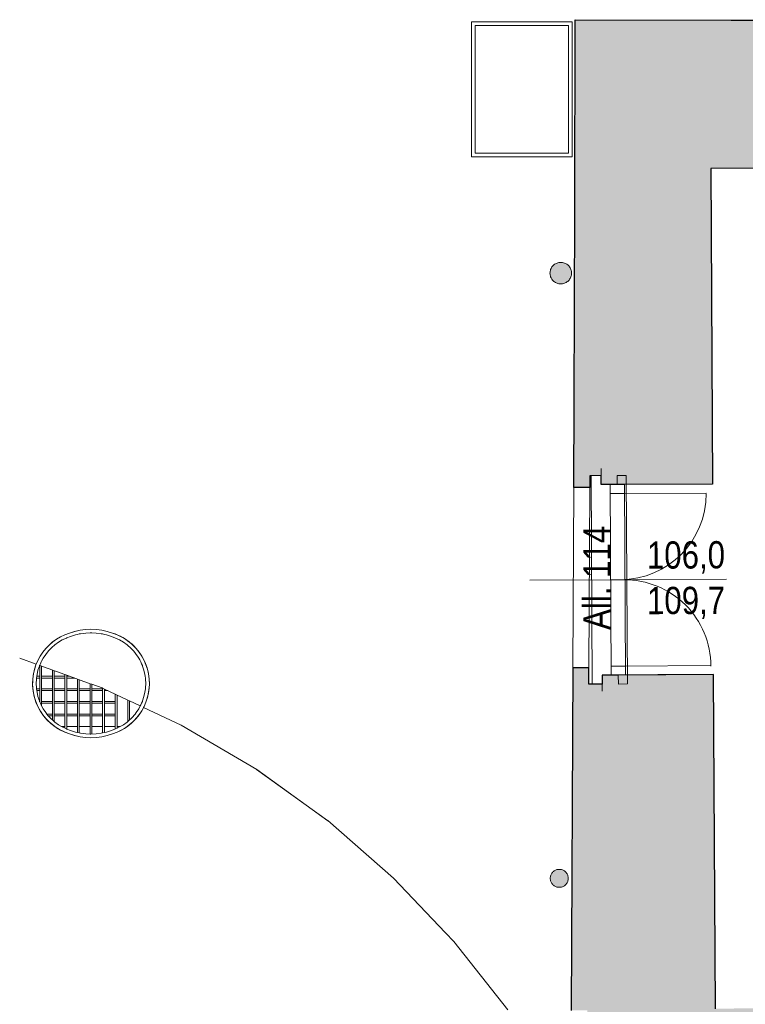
# Model space of a CAD drawing. Extents: x -6068 to 35118, y -17738 to 67348.
# Tile 77 of 243: x -324 to 80, y -548 to 0. Entities that reach past the tile are written whole.
import ezdxf

# ---------------------------------------------------------------- set-up
doc = ezdxf.new("R2010")
doc.units = 0
doc.header["$LTSCALE"] = 15
doc.linetypes.add('Continua', pattern=[0])
doc.linetypes.add('Cui_CONTINU', pattern=[0])
doc.layers.get('0').update_dxf_attribs({"linetype": 'CONTINUOUS'})
for name, color, linetype, lineweight, true_color in [('Baie Architectural - Seuil - NIVEAUX - Style par défaut', 7, 'Continua', 0, 0x000000), ('Dalle - PLANS - Style par défaut', 7, 'Continua', 0, 0x000000), ('Enveloppe - NIVEAUX - Style par défaut', 7, 'Continua', 0, 0x000000), ('Fenêtre - Cadre - NIVEAUX - Style par défaut', 7, 'Continua', 0, 0x000000), ('Fenêtre - Mesures - NIVEAUX - Style par défaut', 7, 'Continua', 0, 0x000000), ('Fenêtre - Ouvertures - NIVEAUX - Style par défaut', 7, 'Continua', 0, 0x000000), ('Formes 2D - NIVEAUX - Style par défaut', 7, 'Continua', 0, 0x000000), ('Panneau - NIVEAUX - Style par défaut', 7, 'Continua', 0, 0x000000), ('Panneau - PLANS - Style par défaut', 7, 'Continua', 0, 0x000000)]:
    doc.layers.add(name, color=color, linetype=linetype, lineweight=lineweight, true_color=true_color)
for name, color, linetype in [('EDL_EXTERIEUR', 9, 'Cui_CONTINU'), ('EDL_RDJ murs & cloisons', 5, 'CONTINUOUS'), ('PIS-fond de plan', 7, 'Cui_CONTINU')]:
    doc.layers.add(name, color=color, linetype=linetype)
doc.styles.add('MtXpl_Arial_Narrow', font='ARIALN.TTF')

# ---------------------------------------------------------------- blocks, each defined once
blk = doc.blocks.new('EDL_RDJ plan_2025 10 17')
at = {"layer": 'EDL_RDJ murs & cloisons', "linetype": 'Continuous', "ltscale": 0.08}
h = blk.add_hatch(color=9, dxfattribs=at)
h.dxf.hatch_style = 1
h.paths.add_polyline_path([(76.38, -258.37), (14.38, -258.7), (14.35, -253.7), (8.13, -253.73), (8.1, -260.3), (-0.9, -260.26), (-0.67, -212.2), (-0.33, -106.1), (0, 0), (260.41, -0.63), (260.38, -9.63), (257.3, -9.62), (257.27, -21.62), (257.32, -30.62), (253.69, -30.65), (250.36, -82.12), (75.45, -82.71), (76.37, -258.37)])
h = blk.add_hatch(color=9, dxfattribs=at)
h.dxf.hatch_style = 1
h.paths.add_polyline_path([(76.94, -364.37), (14.94, -364.7), (14.96, -369.7), (7.56, -369.66), (7.61, -360.71), (-1.39, -360.67), (-2.32, -551.26), (6.68, -551.3), (6.63, -560.34), (69.32, -624.44), (198.85, -622.87), (305.45, -622.96), (305.88, -745.99), (305.93, -760.99), (315.43, -760.99), (315.44, -762.57), (320.94, -762.55), (320.45, -624.63), (355.61, -623.42), (356.24, -639.73), (384.64, -639.52), (384.51, -622.65), (408.35, -622.58), (408.1, -549.08), (381.56, -549.16), (381.56, -549.02), (313.01, -548.97), (198.43, -548.87), (77.93, -550.33)])
at = {"layer": 'Formes 2D - NIVEAUX - Style par défaut', "linetype": 'Continuous', "lineweight": 0, "ltscale": 0.1, "true_color": 0xffffc3}
for points in [[(-14.08, -141.03), (-14.06, -141.56), (-13.99, -142.07), (-13.88, -142.59), (-13.72, -143.08), (-13.52, -143.57), (-13.28, -144.03), (-13, -144.47), (-12.68, -144.89), (-12.33, -145.28), (-11.94, -145.63), (-11.52, -145.95), (-11.08, -146.23), (-10.62, -146.47), (-10.14, -146.67), (-9.64, -146.83), (-9.12, -146.94), (-8.61, -147.01), (-8.08, -147.03), (-7.56, -147.01), (-7.04, -146.94), (-6.53, -146.83), (-6.03, -146.67), (-5.55, -146.47), (-5.08, -146.23), (-4.64, -145.95), (-4.23, -145.63), (-3.84, -145.28), (-3.49, -144.89), (-3.17, -144.47), (-2.89, -144.03), (-2.65, -143.57), (-2.44, -143.08), (-2.29, -142.59), (-2.17, -142.07), (-2.11, -141.56), (-2.08, -141.03), (-2.11, -140.51), (-2.17, -139.99), (-2.29, -139.48), (-2.44, -138.98), (-2.65, -138.5), (-2.89, -138.03), (-3.17, -137.59), (-3.49, -137.18), (-3.84, -136.79), (-4.23, -136.44), (-4.64, -136.12), (-5.08, -135.84), (-5.55, -135.59), (-6.03, -135.39), (-6.53, -135.24), (-7.04, -135.12), (-7.56, -135.06), (-8.08, -135.03), (-8.61, -135.06), (-9.12, -135.12), (-9.64, -135.24), (-10.14, -135.39), (-10.62, -135.59), (-11.08, -135.84), (-11.52, -136.12), (-11.94, -136.44), (-12.33, -136.79), (-12.68, -137.18), (-13, -137.59), (-13.28, -138.03), (-13.52, -138.5), (-13.72, -138.98), (-13.88, -139.48), (-13.99, -139.99), (-14.06, -140.51)], [(-13.92, -477.78), (-13.9, -478.22), (-13.84, -478.65), (-13.75, -479.08), (-13.62, -479.49), (-13.45, -479.9), (-13.25, -480.28), (-13.02, -480.65), (-12.75, -481), (-12.46, -481.32), (-12.13, -481.61), (-11.79, -481.88), (-11.42, -482.11), (-11.03, -482.31), (-10.63, -482.48), (-10.21, -482.61), (-9.79, -482.71), (-9.36, -482.76), (-8.92, -482.78), (-8.48, -482.76), (-8.05, -482.71), (-7.63, -482.61), (-7.21, -482.48), (-6.81, -482.31), (-6.42, -482.11), (-6.05, -481.88), (-5.71, -481.61), (-5.38, -481.32), (-5.09, -481), (-4.82, -480.65), (-4.59, -480.28), (-4.39, -479.9), (-4.22, -479.49), (-4.09, -479.08), (-4, -478.65), (-3.94, -478.22), (-3.92, -477.78), (-3.94, -477.35), (-4, -476.91), (-4.09, -476.49), (-4.22, -476.07), (-4.39, -475.67), (-4.59, -475.28), (-4.82, -474.92), (-5.09, -474.57), (-5.38, -474.25), (-5.71, -473.95), (-6.05, -473.69), (-6.42, -473.45), (-6.81, -473.25), (-7.21, -473.08), (-7.63, -472.95), (-8.05, -472.86), (-8.48, -472.8), (-8.92, -472.78), (-9.36, -472.8), (-9.79, -472.86), (-10.21, -472.95), (-10.63, -473.08), (-11.03, -473.25), (-11.42, -473.45), (-11.79, -473.69), (-12.13, -473.95), (-12.46, -474.25), (-12.75, -474.57), (-13.02, -474.92), (-13.25, -475.28), (-13.45, -475.67), (-13.62, -476.07), (-13.75, -476.49), (-13.84, -476.91), (-13.9, -477.35)]]:
    blk.add_hatch(color=7, dxfattribs=at).paths.add_polyline_path(points)
at = {"color": 161, "linetype": 'Continua', "lineweight": 13, "ltscale": 0.1, "true_color": 0x7599ff}
for p, q in [((8.85, -253.73), (14.35, -253.7)), ((9.46, -369.72), (8.85, -253.73)), ((14.35, -253.7), (14.38, -258.7)), ((23.35, -253.65), (28.35, -253.62)), ((23.38, -258.65), (23.35, -253.65)), ((28.35, -253.62), (28.96, -369.62)), ((14.38, -258.7), (23.38, -258.65)), ((23.94, -364.65), (14.94, -364.7)), ((14.94, -364.7), (14.96, -369.7)), ((23.96, -369.65), (23.94, -364.65)), ((14.96, -369.7), (9.46, -369.72)), ((28.96, -369.62), (23.96, -369.65))]:
    blk.add_line(p, q, dxfattribs=at)
at = {"layer": 'Baie Architectural - Seuil - NIVEAUX - Style par défaut', "color": 103, "linetype": 'Continua', "lineweight": 5, "ltscale": 0.1, "true_color": 0x49c386}
for p, q in [((-0.9, -260.26), (-1.39, -360.67)), ((7.61, -360.71), (8.1, -260.3))]:
    blk.add_line(p, q, dxfattribs=at)
at = {"layer": 'Dalle - PLANS - Style par défaut', "color": 18, "linetype": 'Continua', "lineweight": 0, "ltscale": 0.1, "true_color": 0x000000}
for p, q in [((-177.29, -417.22), (-137.75, -445.7)), ((-137.75, -445.7), (-137.82, -445.63))]:
    blk.add_line(p, q, dxfattribs=at)
at = {"layer": 'EDL_EXTERIEUR', "color": 7, "linetype": 'Continua', "lineweight": 13, "ltscale": 0.1}
for p, q in [((-275.6, -339.68), (-272.56, -339.28)), ((-272.56, -339.28), (-269.5, -339.15)), ((-269.5, -339.15), (-266.44, -339.28)), ((-266.44, -339.28), (-263.41, -339.68)), ((-290.82, -346.25), (-288.67, -344.69)), ((-288.67, -344.69), (-286.39, -343.34)), ((-286.39, -343.34), (-283.99, -342.2)), ((-283.99, -342.2), (-281.5, -341.28)), ((-281.5, -341.28), (-278.59, -340.35)), ((-278.59, -340.35), (-275.6, -339.68)), ((-263.41, -339.68), (-260.42, -340.35)), ((-260.42, -340.35), (-257.5, -341.28)), ((-257.5, -341.28), (-255.01, -342.2)), ((-255.01, -342.2), (-252.62, -343.34)), ((-252.62, -343.34), (-250.33, -344.69)), ((-250.33, -344.69), (-248.18, -346.25)), ((-296.32, -351.97), (-294.66, -349.9)), ((-294.66, -349.9), (-292.83, -347.98)), ((-292.83, -347.98), (-290.82, -346.25)), ((-248.18, -346.25), (-246.18, -347.98)), ((-246.18, -347.98), (-244.34, -349.9)), ((-244.34, -349.9), (-242.68, -351.97)), ((-299.05, -356.51), (-297.79, -354.18)), ((-297.79, -354.18), (-296.32, -351.97)), ((-242.68, -351.97), (-241.21, -354.18)), ((-241.21, -354.18), (-239.95, -356.51)), ((-301.51, -364.06), (-300.92, -361.47)), ((-300.92, -361.47), (-300.1, -358.95)), ((-300.1, -358.95), (-299.05, -356.51)), ((-239.95, -356.51), (-238.91, -358.95)), ((-238.91, -358.95), (-238.08, -361.47)), ((-238.08, -361.47), (-237.49, -364.06)), ((-301.99, -369.34), (-301.87, -366.69)), ((-301.87, -366.69), (-301.51, -364.06)), ((-237.49, -364.06), (-237.13, -366.69)), ((-237.13, -366.69), (-237.01, -369.34)), ((-301.87, -371.99), (-301.99, -369.34)), ((-301.51, -374.61), (-301.87, -371.99)), ((-237.13, -371.99), (-237.49, -374.61)), ((-237.01, -369.34), (-237.13, -371.99)), ((-300.92, -377.2), (-301.51, -374.61)), ((-300.1, -379.72), (-300.92, -377.2)), ((-238.08, -377.2), (-238.91, -379.72)), ((-237.49, -374.61), (-238.08, -377.2)), ((-299.05, -382.16), (-300.1, -379.72)), ((-297.79, -384.49), (-299.05, -382.16)), ((-239.95, -382.16), (-241.21, -384.49)), ((-238.91, -379.72), (-239.95, -382.16)), ((-296.32, -386.71), (-297.79, -384.49)), ((-294.66, -388.78), (-296.32, -386.71)), ((-292.83, -390.69), (-294.66, -388.78)), ((-244.34, -388.78), (-246.18, -390.69)), ((-242.68, -386.71), (-244.34, -388.78)), ((-241.21, -384.49), (-242.68, -386.71)), ((-290.82, -392.43), (-292.83, -390.69)), ((-288.67, -393.98), (-290.82, -392.43)), ((-286.39, -395.33), (-288.67, -393.98)), ((-250.33, -393.98), (-252.62, -395.33)), ((-248.18, -392.43), (-250.33, -393.98)), ((-246.18, -390.69), (-248.18, -392.43)), ((-283.99, -396.47), (-286.39, -395.33)), ((-281.5, -397.39), (-283.99, -396.47)), ((-278.59, -398.32), (-281.5, -397.39)), ((-275.6, -398.99), (-278.59, -398.32)), ((-272.56, -399.39), (-275.6, -398.99)), ((-269.5, -399.53), (-272.56, -399.39)), ((-266.44, -399.39), (-269.5, -399.53)), ((-263.41, -398.99), (-266.44, -399.39)), ((-260.42, -398.32), (-263.41, -398.99)), ((-257.5, -397.39), (-260.42, -398.32)), ((-255.01, -396.47), (-257.5, -397.39)), ((-252.62, -395.33), (-255.01, -396.47))]:
    blk.add_line(p, q, dxfattribs=at)
at = {"layer": 'EDL_EXTERIEUR', "color": 7, "linetype": 'Continua', "lineweight": 0, "ltscale": 0.1}
for p, q in [((-287.57, -346.37), (-285.45, -345.11)), ((-285.45, -345.11), (-283.21, -344.05)), ((-281.5, -341.28), (-283.99, -342.2)), ((-283.21, -344.05), (-283, -343.97)), ((-283, -343.97), (-280.85, -343.17)), ((-280.85, -343.17), (-278.06, -342.28)), ((-278.06, -342.28), (-277, -342.05)), ((-277, -342.05), (-276, -341.82)), ((-276, -341.82), (-275.25, -341.65)), ((-275.25, -341.65), (-272.39, -341.27)), ((-272.39, -341.27), (-270, -341.17)), ((-270, -341.17), (-269.5, -341.15)), ((-269.5, -341.15), (-269, -341.17)), ((-269, -341.17), (-266.62, -341.27)), ((-266.62, -341.27), (-263.76, -341.65)), ((-263.76, -341.65), (-263, -341.82)), ((-263, -341.82), (-262, -342.05)), ((-262, -342.05), (-260.94, -342.28)), ((-260.94, -342.28), (-258.15, -343.17)), ((-258.15, -343.17), (-255.79, -344.05)), ((-255.79, -344.05), (-253.56, -345.11)), ((-253.56, -345.11), (-251.43, -346.37)), ((-293.16, -351.22), (-291.45, -349.44)), ((-291.45, -349.44), (-291, -349.05)), ((-291, -349.05), (-290, -348.18)), ((-290, -348.18), (-289.58, -347.81)), ((-289.58, -347.81), (-287.57, -346.37)), ((-251.43, -346.37), (-249.43, -347.81)), ((-249.43, -347.81), (-249, -348.18)), ((-249, -348.18), (-247.56, -349.44)), ((-297, -356.92), (-296.07, -355.21)), ((-296.07, -355.21), (-294.71, -353.15)), ((-294.71, -353.15), (-293.16, -351.22)), ((-299.98, -358.67), (-300.1, -358.95)), ((-299.05, -356.51), (-299.98, -358.67)), ((-298.99, -362.01), (-298.23, -359.65)), ((-298.23, -359.65), (-298.09, -359.34)), ((-298.1, -359.34), (-298, -359.38)), ((-298.09, -359.34), (-298, -359.14)), ((-298, -359.14), (-297.66, -358.34)), ((-298, -359.38), (-284, -364.42)), ((-298, -365.34), (-298, -359.38)), ((-297.66, -358.34), (-297.25, -357.38)), ((-297.25, -357.38), (-297, -356.92)), ((-297, -366.34), (-297, -359.74)), ((-241.76, -357.38), (-241.35, -358.34)), ((-241.35, -358.34), (-240.92, -359.34)), ((-240.92, -359.34), (-240.78, -359.65)), ((-240.78, -359.65), (-240.01, -362.01)), ((-299.88, -366.87), (-299.99, -369.34)), ((-299.81, -366.34), (-299.88, -366.87)), ((-299.81, -366.34), (-299.67, -365.34)), ((-298, -366.34), (-299.81, -366.34)), ((-299.67, -365.34), (-299.54, -364.42)), ((-299.67, -365.34), (-298, -365.34)), ((-299.54, -364.42), (-298.99, -362.01)), ((-298, -366.34), (-298, -365.34)), ((-298, -372.34), (-298, -366.34)), ((-297, -365.34), (-291, -365.34)), ((-291, -366.34), (-297, -366.34)), ((-297, -366.34), (-297, -381.75)), ((-291, -365.34), (-291, -361.9)), ((-291, -366.34), (-291, -365.34)), ((-291, -372.34), (-291, -366.34)), ((-290, -362.26), (-290, -365.34)), ((-290, -365.34), (-290, -366.34)), ((-290, -365.34), (-284, -365.34)), ((-290, -366.34), (-284, -366.34)), ((-290, -373.34), (-290, -366.34)), ((-284, -364.42), (-283, -364.78)), ((-284, -366.34), (-284, -364.42)), ((-284, -394.25), (-284, -366.34)), ((-283, -364.78), (-270, -369.46)), ((-283, -364.78), (-283, -365.34)), ((-283, -365.34), (-283, -366.34)), ((-283, -365.34), (-281.46, -365.34)), ((-283, -366.34), (-278.69, -366.34)), ((-283, -386.34), (-283, -366.34)), ((-277, -372.34), (-277, -366.94)), ((-240.01, -362.01), (-239.46, -364.42)), ((-239.46, -364.42), (-239.34, -365.34)), ((-239.34, -365.34), (-239.2, -366.34)), ((-239.2, -366.34), (-239.13, -366.87)), ((-239.13, -366.87), (-239.02, -369.34)), ((-299.99, -369.34), (-299.88, -371.81)), ((-299.88, -371.81), (-299.81, -372.34)), ((-299.81, -372.34), (-298, -372.34)), ((-299.81, -372.34), (-299.67, -373.34)), ((-298, -373.34), (-298, -372.34)), ((-297, -372.34), (-291, -372.34)), ((-291, -373.34), (-291, -372.34)), ((-290, -372.34), (-284, -372.34)), ((-283, -372.34), (-277, -372.34)), ((-277, -373.34), (-277, -372.34)), ((-276, -367.3), (-276, -380.34)), ((-276, -372.34), (-270, -372.34)), ((-270, -369.46), (-269, -369.82)), ((-270, -372.34), (-270, -369.46)), ((-270, -373.34), (-270, -372.34)), ((-269, -369.82), (-263.36, -371.86)), ((-269, -369.82), (-269, -380.34)), ((-269, -372.34), (-263, -372.34)), ((-263.36, -371.86), (-263, -372.02)), ((-263, -372.02), (-262.34, -372.34)), ((-263, -380.34), (-263, -372.02)), ((-262.34, -372.34), (-249, -378.59)), ((-262, -372.49), (-262, -380.34)), ((-239.2, -372.34), (-239.34, -373.34)), ((-239.13, -371.81), (-239.2, -372.34)), ((-239.02, -369.34), (-239.13, -371.81)), ((-298, -373.34), (-299.67, -373.34)), ((-299.67, -373.34), (-299.54, -374.26)), ((-299.54, -374.26), (-298.99, -376.67)), ((-298.99, -376.67), (-298.23, -379.02)), ((-298, -379.54), (-298, -373.34)), ((-297, -373.34), (-291, -373.34)), ((-291, -379.34), (-291, -373.34)), ((-290, -387.34), (-290, -373.34)), ((-290, -373.34), (-284, -373.34)), ((-283, -373.34), (-277, -373.34)), ((-277, -380.34), (-277, -373.34)), ((-276, -373.34), (-270, -373.34)), ((-270, -380.34), (-270, -373.34)), ((-269, -373.34), (-263, -373.34)), ((-262, -373.34), (-260.21, -373.34)), ((-256, -380.34), (-256, -375.31)), ((-255, -393.34), (-255, -375.78)), ((-240.01, -376.67), (-240.78, -379.02)), ((-239.46, -374.26), (-240.01, -376.67)), ((-239.34, -373.34), (-239.46, -374.26)), ((-298.23, -379.02), (-298.09, -379.34)), ((-298.09, -379.34), (-298, -379.54)), ((-298.09, -379.34), (-298, -379.34)), ((-298, -379.54), (-297.66, -380.34)), ((-297.66, -380.34), (-297.25, -381.29)), ((-297.25, -381.29), (-297, -381.75)), ((-297, -379.34), (-291, -379.34)), ((-297, -380.34), (-291, -380.34)), ((-297, -381.75), (-296.07, -383.46)), ((-296.07, -383.46), (-294.71, -385.52)), ((-291, -380.34), (-291, -379.34)), ((-291, -386.34), (-291, -380.34)), ((-290, -379.34), (-284, -379.34)), ((-290, -380.34), (-284, -380.34)), ((-283, -379.34), (-277, -379.34)), ((-283, -380.34), (-277, -380.34)), ((-277, -396.62), (-277, -380.34)), ((-276, -379.34), (-270, -379.34)), ((-276, -380.34), (-270, -380.34)), ((-276, -396.85), (-276, -380.34)), ((-270, -380.34), (-270, -386.34)), ((-269, -379.34), (-263, -379.34)), ((-269, -380.34), (-263, -380.34)), ((-269, -397.5), (-269, -380.34)), ((-263, -396.85), (-263, -380.34)), ((-262, -379.34), (-256, -379.34)), ((-262, -380.34), (-256, -380.34)), ((-262, -396.62), (-262, -380.34)), ((-256, -394.7), (-256, -380.34)), ((-249, -378.59), (-248, -379.06)), ((-249, -390.49), (-249, -378.59)), ((-248, -379.06), (-242.06, -381.85)), ((-248, -389.62), (-248, -379.06)), ((-242.93, -383.46), (-244.3, -385.52)), ((-242.06, -381.85), (-242.93, -383.46)), ((-241.76, -381.29), (-242.06, -381.85)), ((-241.35, -380.34), (-241.76, -381.29)), ((-240.92, -379.34), (-241.35, -380.34)), ((-241.21, -384.49), (-240.24, -382.7)), ((-240.78, -379.02), (-240.92, -379.34)), ((-240.24, -382.7), (-239.95, -382.16)), ((-294.71, -385.52), (-294.06, -386.34)), ((-294.06, -386.34), (-293.26, -387.34)), ((-294.06, -386.34), (-291, -386.34)), ((-293.26, -387.34), (-293.16, -387.45)), ((-293.26, -387.34), (-291, -387.34)), ((-293.16, -387.45), (-291.45, -389.24)), ((-291, -387.34), (-291, -386.34)), ((-291, -389.62), (-291, -387.34)), ((-290, -386.34), (-284, -386.34)), ((-290, -390.49), (-290, -387.34)), ((-290, -387.34), (-284, -387.34)), ((-283, -387.34), (-283, -386.34)), ((-283, -386.34), (-277, -386.34)), ((-283, -393.34), (-283, -387.34)), ((-283, -387.34), (-277, -387.34)), ((-276, -386.34), (-270, -386.34)), ((-276, -387.34), (-270, -387.34)), ((-270, -386.34), (-270, -387.34)), ((-270, -387.34), (-270, -393.34)), ((-269, -386.34), (-263, -386.34)), ((-269, -387.34), (-263, -387.34)), ((-262, -386.34), (-256, -386.34)), ((-262, -387.34), (-256, -387.34)), ((-245.84, -387.45), (-247.56, -389.24)), ((-245.75, -387.34), (-245.84, -387.45)), ((-244.95, -386.34), (-245.75, -387.34)), ((-244.3, -385.52), (-244.95, -386.34)), ((-291.45, -389.24), (-291, -389.62)), ((-291, -389.62), (-289.58, -390.86)), ((-289.58, -390.86), (-287.57, -392.3)), ((-287.57, -392.3), (-285.83, -393.34)), ((-285.83, -393.34), (-285.45, -393.56)), ((-285.83, -393.34), (-284, -393.34)), ((-285.45, -393.56), (-283.21, -394.63)), ((-283, -394.7), (-283, -393.34)), ((-283, -393.34), (-277, -393.34)), ((-276, -393.34), (-270, -393.34)), ((-270, -393.34), (-270, -397.5)), ((-269, -393.34), (-263, -393.34)), ((-262, -393.34), (-256, -393.34)), ((-255.79, -394.63), (-255, -394.25)), ((-253.18, -393.34), (-255, -393.34)), ((-255, -393.34), (-255, -394.25)), ((-255, -394.25), (-253.56, -393.56)), ((-253.56, -393.56), (-253.18, -393.34)), ((-251.43, -392.3), (-253.18, -393.34)), ((-249.43, -390.86), (-251.43, -392.3)), ((-249, -390.49), (-249.43, -390.86)), ((-248, -389.62), (-249, -390.49)), ((-247.56, -389.24), (-248, -389.62)), ((-283.21, -394.63), (-283, -394.7)), ((-283, -394.7), (-280.85, -395.5)), ((-280.85, -395.5), (-278.06, -396.39)), ((-278.06, -396.39), (-277, -396.62)), ((-277, -396.62), (-275.25, -397.02)), ((-275.25, -397.02), (-272.39, -397.4)), ((-272.39, -397.4), (-270, -397.5)), ((-270, -397.5), (-269.5, -397.52)), ((-269.5, -397.52), (-266.62, -397.4)), ((-266.62, -397.4), (-263.76, -397.02)), ((-263.76, -397.02), (-263, -396.85)), ((-263, -396.85), (-262, -396.62)), ((-262, -396.62), (-260.94, -396.39)), ((-260.94, -396.39), (-258.15, -395.5)), ((-258.15, -395.5), (-255.79, -394.63)), ((-257.5, -397.39), (-255.01, -396.47))]:
    blk.add_line(p, q, dxfattribs=at)
at = {"layer": 'EDL_EXTERIEUR', "linetype": 'Continua', "lineweight": 0, "ltscale": 0.1}
for p, q in [((-309.18, -355.35), (-299.98, -358.67)), ((-240.24, -382.7), (-219.27, -392.54)), ((-219.27, -392.54), (-177.29, -417.22)), ((-137.82, -445.63), (-177.33, -417.18)), ((-137.77, -445.68), (-101.12, -477.62)), ((-101.12, -477.62), (-72.17, -508.02)), ((-72.17, -508.02), (-67.54, -512.88)), ((-67.54, -512.88), (-37.51, -550.92))]:
    blk.add_line(p, q, dxfattribs=at)
at = {"layer": 'EDL_EXTERIEUR', "color": 7, "linetype": 'Continua', "lineweight": 0, "ltscale": 0.1}
for centre, radius, start, end in [((-269.5, -373.94), 34.79, 69.822, 110.178), ((-272.54, -369.34), 29.45, 112.8857, 154.1862), ((-266.47, -369.34), 29.45, 334.1868, 72.2771), ((-266.47, -369.34), 27.45, 25.814, 46.4631), ((-272.54, -369.34), 29.45, 159.3495, 252.2773), ((-266.47, -369.34), 29.45, 292.8851, 329.0246), ((-269.5, -364.73), 34.79, 249.8219, 290.1781)]:
    blk.add_arc(centre, radius, start, end, dxfattribs=at)
at = {"layer": 'EDL_RDJ murs & cloisons', "linetype": 'Continuous', "ltscale": 0.08}
blk.add_lwpolyline([(76.38, -258.37), (14.38, -258.7), (14.35, -253.7), (8.13, -253.73), (8.1, -260.3), (-0.9, -260.26), (-0.67, -212.2), (-0.33, -106.1), (0, 0), (260.41, -0.63), (260.38, -9.63), (257.3, -9.62), (257.27, -21.62), (257.32, -30.62), (253.69, -30.65), (250.36, -82.12), (75.45, -82.71), (76.37, -258.37)], close=True, dxfattribs=at)
for points in [[(76.94, -364.37), (14.94, -364.7), (14.96, -369.7), (7.56, -369.66), (7.61, -360.71), (-1.39, -360.67), (-2.32, -551.26)], [(77.93, -550.33), (76.94, -364.37)]]:
    blk.add_lwpolyline(points, dxfattribs=at)
at = {"layer": 'Enveloppe - NIVEAUX - Style par défaut', "color": 18, "linetype": 'Continua', "lineweight": 20, "ltscale": 0.1, "true_color": 0x000000}
for p, q in [((0, 0), (-0.67, -212.2)), ((260.41, -0.63), (0, 0)), ((75.45, -82.71), (250.36, -82.12)), ((76.38, -258.37), (75.45, -82.71)), ((-0.67, -212.2), (-0.9, -260.26)), ((14.33, -249.7), (14.38, -258.7)), ((-0.9, -260.26), (8.1, -260.3)), ((14.38, -258.7), (23.38, -258.65)), ((23.38, -258.65), (76.38, -258.37)), ((-1.39, -360.67), (-2.32, -551.26)), ((7.61, -360.71), (-1.39, -360.67)), ((23.94, -364.65), (14.94, -364.7)), ((14.94, -364.7), (14.98, -373.7)), ((76.94, -364.37), (23.94, -364.65)), ((77.93, -550.33), (76.94, -364.37))]:
    blk.add_line(p, q, dxfattribs=at)
at = {"layer": 'Fenêtre - Cadre - NIVEAUX - Style par défaut', "color": 161, "linetype": 'Continua', "lineweight": 13, "ltscale": 0.1, "true_color": 0x7599ff}
for p, q in [((19.38, -258.67), (27.38, -258.63)), ((19.38, -258.67), (27.38, -258.63)), ((19.41, -263.67), (19.38, -258.67)), ((19.94, -364.67), (19.38, -258.67)), ((27.38, -258.63), (27.41, -263.63)), ((27.38, -258.63), (27.94, -364.63)), ((27.41, -263.63), (19.41, -263.67)), ((19.91, -359.67), (27.91, -359.63)), ((19.94, -364.67), (19.91, -359.67)), ((27.91, -359.63), (27.94, -364.63)), ((27.94, -364.63), (19.94, -364.67)), ((27.94, -364.63), (19.94, -364.67))]:
    blk.add_line(p, q, dxfattribs=at)
at = {"layer": 'Fenêtre - Mesures - NIVEAUX - Style par défaut', "color": 161, "linetype": 'Continua', "lineweight": 13, "ltscale": 0.1, "true_color": 0x7599ff}
for q in [(-25.34, -311.91), (84.08, -311.33)]:
    blk.add_line((30.16, -311.62), q, dxfattribs=at)
at = {"layer": 'Fenêtre - Ouvertures - NIVEAUX - Style par défaut', "color": 161, "linetype": 'Continua', "lineweight": 13, "ltscale": 0.1, "true_color": 0x7599ff}
for p, q in [((27.41, -263.63), (19.41, -263.67)), ((24.91, -263.64), (72.9, -263.39)), ((27.66, -311.63), (19.66, -311.67)), ((27.66, -311.63), (19.66, -311.67)), ((27.91, -359.63), (19.91, -359.67)), ((27.41, -359.63), (75.41, -359.38))]:
    blk.add_line(p, q, dxfattribs=at)
at = {"layer": 'Fenêtre - Ouvertures - NIVEAUX - Style par défaut', "color": 161, "linetype": 'Continua', "lineweight": 5, "ltscale": 0.1, "true_color": 0x7599ff}
for centre, start, end in [((24.91, -263.64), 270.301, 0), ((27.41, -359.63), 0, 90.3014)]:
    blk.add_arc(centre, 48, start, end, dxfattribs=at)
at = {"layer": 'Formes 2D - NIVEAUX - Style par défaut', "color": 18, "linetype": 'Continua', "lineweight": 13, "ltscale": 0.1, "true_color": 0x000000}
for points in [[(-14.08, -141.03), (-14.06, -141.56), (-13.99, -142.07), (-13.88, -142.59), (-13.72, -143.08), (-13.52, -143.57), (-13.28, -144.03), (-13, -144.47), (-12.68, -144.89), (-12.33, -145.28), (-11.94, -145.63), (-11.52, -145.95), (-11.08, -146.23), (-10.62, -146.47), (-10.14, -146.67), (-9.64, -146.83), (-9.12, -146.94), (-8.61, -147.01), (-8.08, -147.03), (-7.56, -147.01), (-7.04, -146.94), (-6.53, -146.83), (-6.03, -146.67), (-5.55, -146.47), (-5.08, -146.23), (-4.64, -145.95), (-4.23, -145.63), (-3.84, -145.28), (-3.49, -144.89), (-3.17, -144.47), (-2.89, -144.03), (-2.65, -143.57), (-2.44, -143.08), (-2.29, -142.59), (-2.17, -142.07), (-2.11, -141.56), (-2.08, -141.03), (-2.11, -140.51), (-2.17, -139.99), (-2.29, -139.48), (-2.44, -138.98), (-2.65, -138.5), (-2.89, -138.03), (-3.17, -137.59), (-3.49, -137.18), (-3.84, -136.79), (-4.23, -136.44), (-4.64, -136.12), (-5.08, -135.84), (-5.55, -135.59), (-6.03, -135.39), (-6.53, -135.24), (-7.04, -135.12), (-7.56, -135.06), (-8.08, -135.03), (-8.61, -135.06), (-9.12, -135.12), (-9.64, -135.24), (-10.14, -135.39), (-10.62, -135.59), (-11.08, -135.84), (-11.52, -136.12), (-11.94, -136.44), (-12.33, -136.79), (-12.68, -137.18), (-13, -137.59), (-13.28, -138.03), (-13.52, -138.5), (-13.72, -138.98), (-13.88, -139.48), (-13.99, -139.99), (-14.06, -140.51)], [(-13.92, -477.78), (-13.9, -478.22), (-13.84, -478.65), (-13.75, -479.08), (-13.62, -479.49), (-13.45, -479.9), (-13.25, -480.28), (-13.02, -480.65), (-12.75, -481), (-12.46, -481.32), (-12.13, -481.61), (-11.79, -481.88), (-11.42, -482.11), (-11.03, -482.31), (-10.63, -482.48), (-10.21, -482.61), (-9.79, -482.71), (-9.36, -482.76), (-8.92, -482.78), (-8.48, -482.76), (-8.05, -482.71), (-7.63, -482.61), (-7.21, -482.48), (-6.81, -482.31), (-6.42, -482.11), (-6.05, -481.88), (-5.71, -481.61), (-5.38, -481.32), (-5.09, -481), (-4.82, -480.65), (-4.59, -480.28), (-4.39, -479.9), (-4.22, -479.49), (-4.09, -479.08), (-4, -478.65), (-3.94, -478.22), (-3.92, -477.78), (-3.94, -477.35), (-4, -476.91), (-4.09, -476.49), (-4.22, -476.07), (-4.39, -475.67), (-4.59, -475.28), (-4.82, -474.92), (-5.09, -474.57), (-5.38, -474.25), (-5.71, -473.95), (-6.05, -473.69), (-6.42, -473.45), (-6.81, -473.25), (-7.21, -473.08), (-7.63, -472.95), (-8.05, -472.86), (-8.48, -472.8), (-8.92, -472.78), (-9.36, -472.8), (-9.79, -472.86), (-10.21, -472.95), (-10.63, -473.08), (-11.03, -473.25), (-11.42, -473.45), (-11.79, -473.69), (-12.13, -473.95), (-12.46, -474.25), (-12.75, -474.57), (-13.02, -474.92), (-13.25, -475.28), (-13.45, -475.67), (-13.62, -476.07), (-13.75, -476.49), (-13.84, -476.91), (-13.9, -477.35)]]:
    blk.add_lwpolyline(points, close=True, dxfattribs=at)
at = {"layer": 'Panneau - NIVEAUX - Style par défaut', "color": 18, "linetype": 'Continua', "lineweight": 13, "ltscale": 0.1, "true_color": 0x000000}
for p, q in [((-1.81, -1.23), (-57.81, -1.23)), ((-57.81, -1.23), (-57.81, -76.23)), ((-1.81, -76.23), (-1.81, -1.23)), ((-57.81, -76.23), (-1.81, -76.23))]:
    blk.add_line(p, q, dxfattribs=at)
at = {"layer": 'Panneau - PLANS - Style par défaut', "color": 18, "linetype": 'Continua', "lineweight": 0, "ltscale": 0.1, "true_color": 0x000000}
for p, q in [((-57.81, -76.23), (-57.81, -1.23)), ((-57.81, -1.23), (-1.81, -1.23)), ((-55.81, -3.23), (-55.81, -74.23)), ((-3.81, -3.23), (-55.81, -3.23)), ((-3.81, -74.23), (-3.81, -3.23)), ((-1.81, -1.23), (-1.81, -76.23)), ((-1.81, -76.23), (-57.81, -76.23)), ((-55.81, -74.23), (-3.81, -74.23))]:
    blk.add_line(p, q, dxfattribs=at)
at = {"layer": 'Fenêtre - Mesures - NIVEAUX - Style par défaut', "color": 161, "linetype": 'Continuous', "true_color": 0x7599ff, "style": 'MtXpl_Arial_Narrow'}
for s, rotation, p in [('All. 114', 90, (19.58, -339.54)), ('106,0', 0.3013, (39.9, -305.52)), ('109,7', 0.3013, (39.96, -330.82))]:
    blk.add_text(s, height=15.153, rotation=rotation, dxfattribs=at).set_placement(p)

msp = doc.modelspace()

# ---------------------------------------------------------------- block references
at = {"layer": 'PIS-fond de plan'}
msp.add_blockref('EDL_RDJ plan_2025 10 17', (-14.33, 0), dxfattribs=at)

doc.saveas('drawing.dxf')
